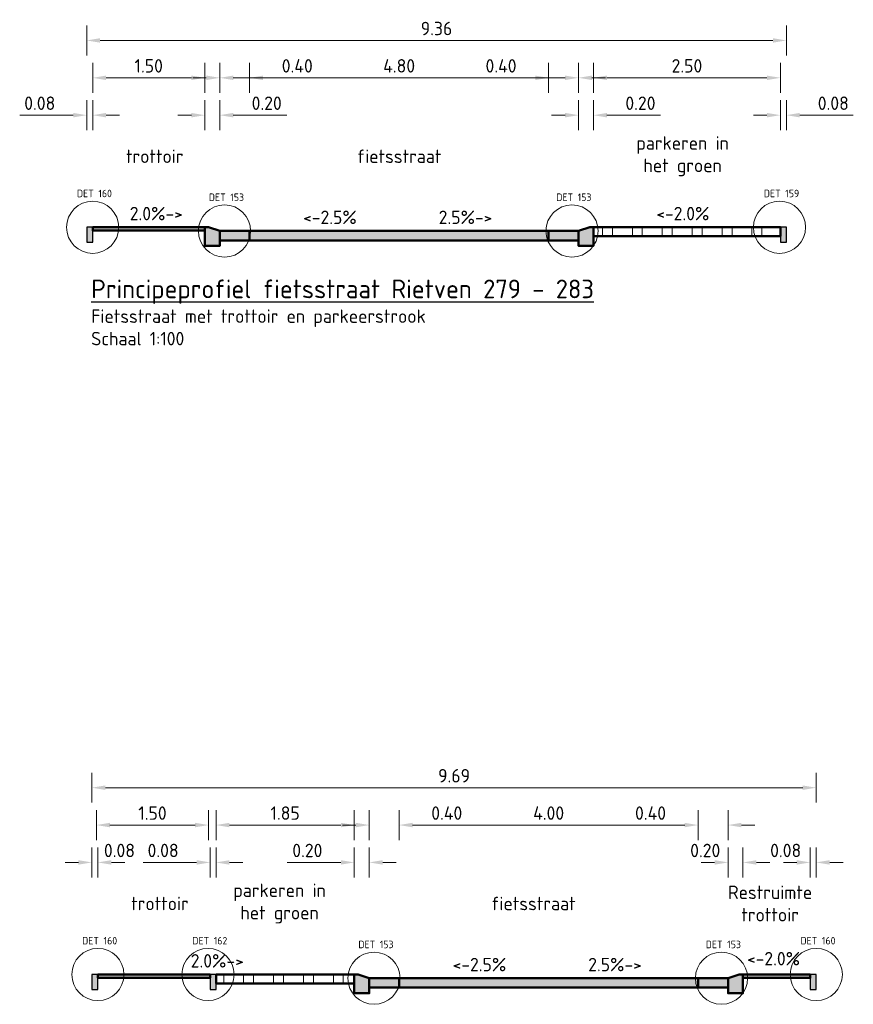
# Model space of a CAD drawing. Header units: millimetres. Extents: x 162876 to 168130, y 402614 to 405602.
# Tile 108 of 256: x 168118 to 168130, y 403537 to 403550. Entities that reach past the tile are written whole.
import ezdxf

# ---------------------------------------------------------------- set-up
doc = ezdxf.new("R2010")
doc.units = ezdxf.units.MM
for name, color, linetype, lineweight in [('X-CA190022.004-UO-DWP_Principeprofielen_v0.2$0$N-WE-VH-KANTOPSLUITING-GD', 7, 'Continuous', 50), ('X-CA190022.004-UO-DWP_Principeprofielen_v0.2$0$N-WE-VH-KANTOPSLUITING-V', 253, 'Continuous', 18), ('X-CA190022.004-UO-DWP_Principeprofielen_v0.2$0$N-WE-VH-KANTOPSLUITING_OPSLUITBAND-SD', 150, 'Continuous', 25), ('X-CA190022.004-UO-DWP_Principeprofielen_v0.2$0$N-WE-VH-VERHARDING-GD', 7, 'Continuous', 50), ('X-CA190022.004-UO-DWP_Principeprofielen_v0.2$0$N-WE-VH-VERHARDING_GRASBETONSTEEN-AD-50', 72, 'Continuous', 18), ('X-CA190022.004-UO-DWP_Principeprofielen_v0.2$0$X-XX-AL-M', 7, 'Continuous', 18), ('X-CA190022.004-UO-DWP_Principeprofielen_v0.2$0$X-XX-AL-T18', 7, 'Continuous', 18), ('X-CA190022.004-UO-DWP_Principeprofielen_v0.2$0$X-XX-AL-T18-DETAILVERWIJZING', 34, 'Continuous', 18), ('X-CA190022.004-UO-DWP_Principeprofielen_v0.2$0$X-XX-AL-T18_verkanting', 7, 'Continuous', 18), ('X-CA190022.004-UO-DWP_Principeprofielen_v0.2$0$X-XX-AL-T25', 7, 'Continuous', 25)]:
    doc.layers.add(name, color=color, linetype=linetype, lineweight=lineweight)
for name, color, linetype, lineweight, transparency in [('X-CA190022.004-UO-DWP_Principeprofielen_v0.2$0$N-WE-VH-VERHARDING-FIETSSTRAAT_GRIJS-A', 252, 'Continuous', 0, 0.25), ('X-CA190022.004-UO-DWP_Principeprofielen_v0.2$0$N-WE-VH-VERHARDING-FIETSSTRAAT_ROOD-A', 13, 'Continuous', 0, 0.25), ('X-CA190022.004-UO-DWP_Principeprofielen_v0.2$0$N-WE-VH-VERHARDING-TROTTOIR-A', 253, 'Continuous', 0, 0.25)]:
    doc.layers.add(name, color=color, linetype=linetype, lineweight=lineweight, transparency=transparency)
doc.styles.add('X-CA190022.004-UO-DWP_Principeprofielen_v0.2$0$NLCS-ISO-M100-T18', font='NLCS-ISO.ttf', dxfattribs={"height": 0.18})
doc.styles.add('X-CA190022.004-UO-DWP_Principeprofielen_v0.2$0$NLCS-ISO-M100-T25', font='NLCS-ISO.ttf', dxfattribs={"height": 0.25})
doc.styles.add('X-CA190022.004-UO-DWP_Principeprofielen_v0.2$0$NLCS-ISO-M20-T18', font='NLCS-ISO.ttf', dxfattribs={"height": 0.036})
doc.dimstyles.new('X-CA190022.004-UO-DWP_Principeprofielen_v0.2$0$NLCS-M100-T18-PIJL_L2_H1', dxfattribs={"dimscale": 0.1, "dimtxt": 2.5, "dimasz": 1.8, "dimexe": 2, "dimexo": 2, "dimgap": 0.7, "dimtad": 1, "dimzin": 0, "dimdsep": 46, "dimtxsty": 'X-CA190022.004-UO-DWP_Principeprofielen_v0.2$0$NLCS-ISO-M100-T18', "dimcen": 0, "dimdle": 2, "dimclrd": 256, "dimclre": 256, "dimclrt": 10, "dimadec": 1, "dimazin": 0, "dimtfac": 1, "dimtdec": 3, "dimtofl": 0, "dimtmove": 0, "dimatfit": 3, "dimfxl": 2, "dimfxlon": 1, "dimtfillclr": 256, "dimtolj": 1, "dimtzin": 0, "dimlwd": -1, "dimlwe": -1, "dimarcsym": 0})

# ---------------------------------------------------------------- blocks, each defined once
blk = doc.blocks.new('*D259')
at = {"layer": 'X-CA190022.004-UO-DWP_Principeprofielen_v0.2$0$X-XX-AL-M', "transparency": 16777216}
for p, q in [((168121.136, 403549.316), (168121.136, 403549.716)), ((168125.936, 403549.316), (168125.936, 403549.716)), ((168121.316, 403549.516), (168125.756, 403549.516))]:
    blk.add_line(p, q, dxfattribs=at)
for points in [[(168121.316, 403549.546), (168121.316, 403549.486), (168121.136, 403549.516)], [(168125.756, 403549.546), (168125.756, 403549.486), (168125.936, 403549.516)]]:
    blk.add_solid(points, dxfattribs=at)
at = {"layer": 'X-CA190022.004-UO-DWP_Principeprofielen_v0.2$0$X-XX-AL-M', "transparency": 16777216, "insert": (168123.536, 403549.676), "char_height": 0.18, "attachment_point": 5, "style": 'X-CA190022.004-UO-DWP_Principeprofielen_v0.2$0$NLCS-ISO-M100-T18'}
blk.add_mtext('\\A1;4.80', dxfattribs=at)
blk = doc.blocks.new('*D260')
at = {"layer": 'X-CA190022.004-UO-DWP_Principeprofielen_v0.2$0$X-XX-AL-M', "transparency": 16777216}
for p, q in [((168126.136, 403549.316), (168126.136, 403549.716)), ((168128.636, 403549.316), (168128.636, 403549.716)), ((168126.316, 403549.516), (168128.456, 403549.516))]:
    blk.add_line(p, q, dxfattribs=at)
for points in [[(168126.316, 403549.546), (168126.316, 403549.486), (168126.136, 403549.516)], [(168128.456, 403549.546), (168128.456, 403549.486), (168128.636, 403549.516)]]:
    blk.add_solid(points, dxfattribs=at)
at = {"layer": 'X-CA190022.004-UO-DWP_Principeprofielen_v0.2$0$X-XX-AL-M', "transparency": 16777216, "insert": (168127.386, 403549.676), "char_height": 0.18, "attachment_point": 5, "style": 'X-CA190022.004-UO-DWP_Principeprofielen_v0.2$0$NLCS-ISO-M100-T18'}
blk.add_mtext('\\A1;2.50', dxfattribs=at)
blk = doc.blocks.new('*D261')
at = {"layer": 'X-CA190022.004-UO-DWP_Principeprofielen_v0.2$0$X-XX-AL-M', "transparency": 16777216}
for p, q in [((168119.436, 403549.316), (168119.436, 403549.716)), ((168120.936, 403549.316), (168120.936, 403549.716)), ((168119.616, 403549.516), (168120.756, 403549.516))]:
    blk.add_line(p, q, dxfattribs=at)
for points in [[(168119.616, 403549.546), (168119.616, 403549.486), (168119.436, 403549.516)], [(168120.756, 403549.546), (168120.756, 403549.486), (168120.936, 403549.516)]]:
    blk.add_solid(points, dxfattribs=at)
at = {"layer": 'X-CA190022.004-UO-DWP_Principeprofielen_v0.2$0$X-XX-AL-M', "transparency": 16777216, "insert": (168120.186, 403549.676), "char_height": 0.18, "attachment_point": 5, "style": 'X-CA190022.004-UO-DWP_Principeprofielen_v0.2$0$NLCS-ISO-M100-T18'}
blk.add_mtext('\\A1;1.50', dxfattribs=at)
blk = doc.blocks.new('*D280')
at = {"layer": 'X-CA190022.004-UO-DWP_Principeprofielen_v0.2$0$X-XX-AL-M', "transparency": 16777216}
for p, q in [((168123.536, 403539.316), (168123.536, 403539.716)), ((168127.536, 403539.316), (168127.536, 403539.716)), ((168123.716, 403539.516), (168127.356, 403539.516))]:
    blk.add_line(p, q, dxfattribs=at)
for points in [[(168123.716, 403539.546), (168123.716, 403539.486), (168123.536, 403539.516)], [(168127.356, 403539.546), (168127.356, 403539.486), (168127.536, 403539.516)]]:
    blk.add_solid(points, dxfattribs=at)
at = {"layer": 'X-CA190022.004-UO-DWP_Principeprofielen_v0.2$0$X-XX-AL-M', "transparency": 16777216, "insert": (168125.536, 403539.676), "char_height": 0.18, "attachment_point": 5, "style": 'X-CA190022.004-UO-DWP_Principeprofielen_v0.2$0$NLCS-ISO-M100-T18'}
blk.add_mtext('\\A1;4.00', dxfattribs=at)
blk = doc.blocks.new('*D281')
at = {"layer": 'X-CA190022.004-UO-DWP_Principeprofielen_v0.2$0$X-XX-AL-M', "transparency": 16777216}
for p, q in [((168121.086, 403539.316), (168121.086, 403539.716)), ((168122.936, 403539.316), (168122.936, 403539.716)), ((168121.266, 403539.516), (168122.756, 403539.516))]:
    blk.add_line(p, q, dxfattribs=at)
for points in [[(168121.266, 403539.546), (168121.266, 403539.486), (168121.086, 403539.516)], [(168122.756, 403539.546), (168122.756, 403539.486), (168122.936, 403539.516)]]:
    blk.add_solid(points, dxfattribs=at)
at = {"layer": 'X-CA190022.004-UO-DWP_Principeprofielen_v0.2$0$X-XX-AL-M', "transparency": 16777216, "insert": (168122.011, 403539.676), "char_height": 0.18, "attachment_point": 5, "style": 'X-CA190022.004-UO-DWP_Principeprofielen_v0.2$0$NLCS-ISO-M100-T18'}
blk.add_mtext('\\A1;1.85', dxfattribs=at)
blk = doc.blocks.new('*D282')
at = {"layer": 'X-CA190022.004-UO-DWP_Principeprofielen_v0.2$0$X-XX-AL-M', "transparency": 16777216}
for p, q in [((168119.486, 403539.316), (168119.486, 403539.716)), ((168120.986, 403539.316), (168120.986, 403539.716)), ((168119.666, 403539.516), (168120.806, 403539.516))]:
    blk.add_line(p, q, dxfattribs=at)
for points in [[(168119.666, 403539.546), (168119.666, 403539.486), (168119.486, 403539.516)], [(168120.806, 403539.546), (168120.806, 403539.486), (168120.986, 403539.516)]]:
    blk.add_solid(points, dxfattribs=at)
at = {"layer": 'X-CA190022.004-UO-DWP_Principeprofielen_v0.2$0$X-XX-AL-M', "transparency": 16777216, "insert": (168120.236, 403539.676), "char_height": 0.18, "attachment_point": 5, "style": 'X-CA190022.004-UO-DWP_Principeprofielen_v0.2$0$NLCS-ISO-M100-T18'}
blk.add_mtext('\\A1;1.50', dxfattribs=at)
blk = doc.blocks.new('X-CA190022.004-UO-DWP_Principeprofielen_v0.2$0$5 20x20 band')
at = {"layer": 'X-CA190022.004-UO-DWP_Principeprofielen_v0.2$0$N-WE-VH-KANTOPSLUITING-V'}
h = blk.add_hatch(color=256, dxfattribs=at)
h.dxf.hatch_style = 1
h.paths.add_polyline_path([(0, 0), (-0.15, 0.05), (-0.2, 0.05), (-0.2, -0.2), (0, -0.2)])
at = {"layer": 'X-CA190022.004-UO-DWP_Principeprofielen_v0.2$0$N-WE-VH-KANTOPSLUITING-GD', "flags": 128}
blk.add_lwpolyline([(0, 0), (-0.15, 0.05), (-0.2, 0.05), (-0.2, -0.2), (0, -0.2)], close=True, dxfattribs=at)
blk = doc.blocks.new('X-CA190022.004-UO-DWP_Principeprofielen_v0.2$0$N-SVH-KANTOPSLUITING_OPSLUITBAND_80X200-D')
blk.add_hatch(color=8).paths.add_polyline_path([(-0.08, -0.2), (0, -0.2), (0, 0), (-0.08, 0)])
at = {"flags": 128}
blk.add_lwpolyline([(-0.08, -0.2), (0, -0.2), (0, 0), (-0.08, 0)], close=True, dxfattribs=at)
blk = doc.blocks.new('*D324')
at = {"layer": 'X-CA190022.004-UO-DWP_Principeprofielen_v0.2$0$X-XX-AL-M', "transparency": 16777216}
for p, q in [((168119.356, 403549.816), (168119.356, 403550.216)), ((168128.716, 403549.816), (168128.716, 403550.216)), ((168119.536, 403550.016), (168128.536, 403550.016))]:
    blk.add_line(p, q, dxfattribs=at)
for points in [[(168119.536, 403550.046), (168119.536, 403549.986), (168119.356, 403550.016)], [(168128.536, 403550.046), (168128.536, 403549.986), (168128.716, 403550.016)]]:
    blk.add_solid(points, dxfattribs=at)
at = {"layer": 'X-CA190022.004-UO-DWP_Principeprofielen_v0.2$0$X-XX-AL-M', "transparency": 16777216, "insert": (168124.036, 403550.176), "char_height": 0.18, "attachment_point": 5, "style": 'X-CA190022.004-UO-DWP_Principeprofielen_v0.2$0$NLCS-ISO-M100-T18'}
blk.add_mtext('\\A1;9.36', dxfattribs=at)
blk = doc.blocks.new('*D325')
at = {"layer": 'X-CA190022.004-UO-DWP_Principeprofielen_v0.2$0$X-XX-AL-M', "transparency": 16777216}
for p, q in [((168119.356, 403548.816), (168119.356, 403549.216)), ((168119.436, 403548.816), (168119.436, 403549.216)), ((168119.176, 403549.016), (168118.46, 403549.016)), ((168119.616, 403549.016), (168119.796, 403549.016))]:
    blk.add_line(p, q, dxfattribs=at)
for points in [[(168119.176, 403549.046), (168119.176, 403548.986), (168119.356, 403549.016)], [(168119.616, 403549.046), (168119.616, 403548.986), (168119.436, 403549.016)]]:
    blk.add_solid(points, dxfattribs=at)
at = {"layer": 'X-CA190022.004-UO-DWP_Principeprofielen_v0.2$0$X-XX-AL-M', "transparency": 16777216, "insert": (168118.728, 403549.176), "char_height": 0.18, "attachment_point": 5, "style": 'X-CA190022.004-UO-DWP_Principeprofielen_v0.2$0$NLCS-ISO-M100-T18'}
blk.add_mtext('\\A1;0.08', dxfattribs=at)
blk = doc.blocks.new('*D326')
at = {"layer": 'X-CA190022.004-UO-DWP_Principeprofielen_v0.2$0$X-XX-AL-M', "transparency": 16777216}
for p, q in [((168120.936, 403548.816), (168120.936, 403549.216)), ((168121.136, 403548.816), (168121.136, 403549.216)), ((168120.756, 403549.016), (168120.576, 403549.016)), ((168121.316, 403549.016), (168122.032, 403549.016))]:
    blk.add_line(p, q, dxfattribs=at)
for points in [[(168120.756, 403549.046), (168120.756, 403548.986), (168120.936, 403549.016)], [(168121.316, 403549.046), (168121.316, 403548.986), (168121.136, 403549.016)]]:
    blk.add_solid(points, dxfattribs=at)
at = {"layer": 'X-CA190022.004-UO-DWP_Principeprofielen_v0.2$0$X-XX-AL-M', "transparency": 16777216, "insert": (168121.764, 403549.176), "char_height": 0.18, "attachment_point": 5, "style": 'X-CA190022.004-UO-DWP_Principeprofielen_v0.2$0$NLCS-ISO-M100-T18'}
blk.add_mtext('\\A1;0.20', dxfattribs=at)
blk = doc.blocks.new('*D327')
at = {"layer": 'X-CA190022.004-UO-DWP_Principeprofielen_v0.2$0$X-XX-AL-M', "transparency": 16777216}
for p, q in [((168121.136, 403549.316), (168121.136, 403549.716)), ((168121.536, 403549.316), (168121.536, 403549.716)), ((168120.956, 403549.516), (168120.776, 403549.516)), ((168121.716, 403549.516), (168122.45, 403549.516))]:
    blk.add_line(p, q, dxfattribs=at)
for points in [[(168120.956, 403549.546), (168120.956, 403549.486), (168121.136, 403549.516)], [(168121.716, 403549.546), (168121.716, 403549.486), (168121.536, 403549.516)]]:
    blk.add_solid(points, dxfattribs=at)
at = {"layer": 'X-CA190022.004-UO-DWP_Principeprofielen_v0.2$0$X-XX-AL-M', "transparency": 16777216, "insert": (168122.173, 403549.676), "char_height": 0.18, "attachment_point": 5, "style": 'X-CA190022.004-UO-DWP_Principeprofielen_v0.2$0$NLCS-ISO-M100-T18'}
blk.add_mtext('\\A1;0.40', dxfattribs=at)
blk = doc.blocks.new('*D420')
at = {"layer": 'X-CA190022.004-UO-DWP_Principeprofielen_v0.2$0$X-XX-AL-M', "transparency": 16777216}
for p, q in [((168125.536, 403549.316), (168125.536, 403549.716)), ((168125.936, 403549.316), (168125.936, 403549.716)), ((168125.356, 403549.516), (168124.622, 403549.516)), ((168126.116, 403549.516), (168126.296, 403549.516))]:
    blk.add_line(p, q, dxfattribs=at)
for points in [[(168125.356, 403549.546), (168125.356, 403549.486), (168125.536, 403549.516)], [(168126.116, 403549.546), (168126.116, 403549.486), (168125.936, 403549.516)]]:
    blk.add_solid(points, dxfattribs=at)
at = {"layer": 'X-CA190022.004-UO-DWP_Principeprofielen_v0.2$0$X-XX-AL-M', "transparency": 16777216, "insert": (168124.899, 403549.676), "char_height": 0.18, "attachment_point": 5, "style": 'X-CA190022.004-UO-DWP_Principeprofielen_v0.2$0$NLCS-ISO-M100-T18'}
blk.add_mtext('\\A1;0.40', dxfattribs=at)
blk = doc.blocks.new('*D421')
at = {"layer": 'X-CA190022.004-UO-DWP_Principeprofielen_v0.2$0$X-XX-AL-M', "transparency": 16777216}
for p, q in [((168125.936, 403548.816), (168125.936, 403549.216)), ((168126.136, 403548.816), (168126.136, 403549.216)), ((168125.756, 403549.016), (168125.576, 403549.016)), ((168126.316, 403549.016), (168127.032, 403549.016))]:
    blk.add_line(p, q, dxfattribs=at)
for points in [[(168125.756, 403549.046), (168125.756, 403548.986), (168125.936, 403549.016)], [(168126.316, 403549.046), (168126.316, 403548.986), (168126.136, 403549.016)]]:
    blk.add_solid(points, dxfattribs=at)
at = {"layer": 'X-CA190022.004-UO-DWP_Principeprofielen_v0.2$0$X-XX-AL-M', "transparency": 16777216, "insert": (168126.764, 403549.176), "char_height": 0.18, "attachment_point": 5, "style": 'X-CA190022.004-UO-DWP_Principeprofielen_v0.2$0$NLCS-ISO-M100-T18'}
blk.add_mtext('\\A1;0.20', dxfattribs=at)
blk = doc.blocks.new('*D328')
at = {"layer": 'X-CA190022.004-UO-DWP_Principeprofielen_v0.2$0$X-XX-AL-M', "transparency": 16777216}
for p, q in [((168128.636, 403548.816), (168128.636, 403549.216)), ((168128.716, 403548.816), (168128.716, 403549.216)), ((168128.456, 403549.016), (168128.276, 403549.016)), ((168128.896, 403549.016), (168129.612, 403549.016))]:
    blk.add_line(p, q, dxfattribs=at)
for points in [[(168128.456, 403549.046), (168128.456, 403548.986), (168128.636, 403549.016)], [(168128.896, 403549.046), (168128.896, 403548.986), (168128.716, 403549.016)]]:
    blk.add_solid(points, dxfattribs=at)
at = {"layer": 'X-CA190022.004-UO-DWP_Principeprofielen_v0.2$0$X-XX-AL-M', "transparency": 16777216, "insert": (168129.344, 403549.176), "char_height": 0.18, "attachment_point": 5, "style": 'X-CA190022.004-UO-DWP_Principeprofielen_v0.2$0$NLCS-ISO-M100-T18'}
blk.add_mtext('\\A1;0.08', dxfattribs=at)
blk = doc.blocks.new('*D329')
at = {"layer": 'X-CA190022.004-UO-DWP_Principeprofielen_v0.2$0$X-XX-AL-M', "transparency": 16777216}
for p, q in [((168119.426, 403539.816), (168119.426, 403540.216)), ((168129.116, 403539.816), (168129.116, 403540.216)), ((168128.936, 403540.016), (168119.606, 403540.016))]:
    blk.add_line(p, q, dxfattribs=at)
for points in [[(168119.606, 403540.046), (168119.606, 403539.986), (168119.426, 403540.016)], [(168128.936, 403540.046), (168128.936, 403539.986), (168129.116, 403540.016)]]:
    blk.add_solid(points, dxfattribs=at)
at = {"layer": 'X-CA190022.004-UO-DWP_Principeprofielen_v0.2$0$X-XX-AL-M', "transparency": 16777216, "insert": (168124.271, 403540.176), "char_height": 0.18, "attachment_point": 5, "style": 'X-CA190022.004-UO-DWP_Principeprofielen_v0.2$0$NLCS-ISO-M100-T18'}
blk.add_mtext('\\A1;9.69', dxfattribs=at)
blk = doc.blocks.new('*D422')
at = {"layer": 'X-CA190022.004-UO-DWP_Principeprofielen_v0.2$0$X-XX-AL-M', "transparency": 16777216}
for p, q in [((168123.136, 403539.316), (168123.136, 403539.716)), ((168123.536, 403539.316), (168123.536, 403539.716)), ((168122.956, 403539.516), (168122.776, 403539.516)), ((168123.716, 403539.516), (168124.45, 403539.516))]:
    blk.add_line(p, q, dxfattribs=at)
for points in [[(168122.956, 403539.546), (168122.956, 403539.486), (168123.136, 403539.516)], [(168123.716, 403539.546), (168123.716, 403539.486), (168123.536, 403539.516)]]:
    blk.add_solid(points, dxfattribs=at)
at = {"layer": 'X-CA190022.004-UO-DWP_Principeprofielen_v0.2$0$X-XX-AL-M', "transparency": 16777216, "insert": (168124.173, 403539.676), "char_height": 0.18, "attachment_point": 5, "style": 'X-CA190022.004-UO-DWP_Principeprofielen_v0.2$0$NLCS-ISO-M100-T18'}
blk.add_mtext('\\A1;0.40', dxfattribs=at)
blk = doc.blocks.new('*D423')
at = {"layer": 'X-CA190022.004-UO-DWP_Principeprofielen_v0.2$0$X-XX-AL-M', "transparency": 16777216}
for p, q in [((168127.536, 403539.316), (168127.536, 403539.716)), ((168127.936, 403539.316), (168127.936, 403539.716)), ((168127.356, 403539.516), (168126.622, 403539.516)), ((168128.116, 403539.516), (168128.296, 403539.516))]:
    blk.add_line(p, q, dxfattribs=at)
for points in [[(168127.356, 403539.546), (168127.356, 403539.486), (168127.536, 403539.516)], [(168128.116, 403539.546), (168128.116, 403539.486), (168127.936, 403539.516)]]:
    blk.add_solid(points, dxfattribs=at)
at = {"layer": 'X-CA190022.004-UO-DWP_Principeprofielen_v0.2$0$X-XX-AL-M', "transparency": 16777216, "insert": (168126.899, 403539.676), "char_height": 0.18, "attachment_point": 5, "style": 'X-CA190022.004-UO-DWP_Principeprofielen_v0.2$0$NLCS-ISO-M100-T18'}
blk.add_mtext('\\A1;0.40', dxfattribs=at)
blk = doc.blocks.new('*D330')
at = {"layer": 'X-CA190022.004-UO-DWP_Principeprofielen_v0.2$0$X-XX-AL-M', "transparency": 16777216}
for p, q in [((168127.936, 403538.816), (168127.936, 403539.216)), ((168128.136, 403538.816), (168128.136, 403539.216)), ((168127.756, 403539.016), (168127.576, 403539.016)), ((168128.316, 403539.016), (168128.496, 403539.016))]:
    blk.add_line(p, q, dxfattribs=at)
for points in [[(168127.756, 403539.046), (168127.756, 403538.986), (168127.936, 403539.016)], [(168128.316, 403539.046), (168128.316, 403538.986), (168128.136, 403539.016)]]:
    blk.add_solid(points, dxfattribs=at)
at = {"layer": 'X-CA190022.004-UO-DWP_Principeprofielen_v0.2$0$X-XX-AL-M', "transparency": 16777216, "insert": (168127.631, 403539.176), "char_height": 0.18, "attachment_point": 5, "style": 'X-CA190022.004-UO-DWP_Principeprofielen_v0.2$0$NLCS-ISO-M100-T18'}
blk.add_mtext('\\A1;0.20', dxfattribs=at)
blk = doc.blocks.new('*D331')
at = {"layer": 'X-CA190022.004-UO-DWP_Principeprofielen_v0.2$0$X-XX-AL-M', "transparency": 16777216}
for p, q in [((168129.036, 403538.816), (168129.036, 403539.216)), ((168129.116, 403538.816), (168129.116, 403539.216)), ((168128.856, 403539.016), (168128.676, 403539.016)), ((168129.296, 403539.016), (168129.476, 403539.016))]:
    blk.add_line(p, q, dxfattribs=at)
for points in [[(168128.856, 403539.046), (168128.856, 403538.986), (168129.036, 403539.016)], [(168129.296, 403539.046), (168129.296, 403538.986), (168129.116, 403539.016)]]:
    blk.add_solid(points, dxfattribs=at)
at = {"layer": 'X-CA190022.004-UO-DWP_Principeprofielen_v0.2$0$X-XX-AL-M', "transparency": 16777216, "insert": (168128.707, 403539.176), "char_height": 0.18, "attachment_point": 5, "style": 'X-CA190022.004-UO-DWP_Principeprofielen_v0.2$0$NLCS-ISO-M100-T18'}
blk.add_mtext('\\A1;0.08', dxfattribs=at)
blk = doc.blocks.new('*D332')
at = {"layer": 'X-CA190022.004-UO-DWP_Principeprofielen_v0.2$0$X-XX-AL-M', "transparency": 16777216}
for p, q in [((168122.936, 403538.816), (168122.936, 403539.216)), ((168123.136, 403538.816), (168123.136, 403539.216)), ((168122.756, 403539.016), (168122.04, 403539.016)), ((168123.316, 403539.016), (168123.496, 403539.016))]:
    blk.add_line(p, q, dxfattribs=at)
for points in [[(168122.756, 403539.046), (168122.756, 403538.986), (168122.936, 403539.016)], [(168123.316, 403539.046), (168123.316, 403538.986), (168123.136, 403539.016)]]:
    blk.add_solid(points, dxfattribs=at)
at = {"layer": 'X-CA190022.004-UO-DWP_Principeprofielen_v0.2$0$X-XX-AL-M', "transparency": 16777216, "insert": (168122.308, 403539.176), "char_height": 0.18, "attachment_point": 5, "style": 'X-CA190022.004-UO-DWP_Principeprofielen_v0.2$0$NLCS-ISO-M100-T18'}
blk.add_mtext('\\A1;0.20', dxfattribs=at)
blk = doc.blocks.new('*D333')
at = {"layer": 'X-CA190022.004-UO-DWP_Principeprofielen_v0.2$0$X-XX-AL-M', "transparency": 16777216}
for p, q in [((168121.006, 403538.816), (168121.006, 403539.216)), ((168121.086, 403538.816), (168121.086, 403539.216)), ((168120.826, 403539.016), (168120.11, 403539.016)), ((168121.266, 403539.016), (168121.446, 403539.016))]:
    blk.add_line(p, q, dxfattribs=at)
for points in [[(168120.826, 403539.046), (168120.826, 403538.986), (168121.006, 403539.016)], [(168121.266, 403539.046), (168121.266, 403538.986), (168121.086, 403539.016)]]:
    blk.add_solid(points, dxfattribs=at)
at = {"layer": 'X-CA190022.004-UO-DWP_Principeprofielen_v0.2$0$X-XX-AL-M', "transparency": 16777216, "insert": (168120.378, 403539.176), "char_height": 0.18, "attachment_point": 5, "style": 'X-CA190022.004-UO-DWP_Principeprofielen_v0.2$0$NLCS-ISO-M100-T18'}
blk.add_mtext('\\A1;0.08', dxfattribs=at)
blk = doc.blocks.new('*D334')
at = {"layer": 'X-CA190022.004-UO-DWP_Principeprofielen_v0.2$0$X-XX-AL-M', "transparency": 16777216}
for p, q in [((168119.426, 403538.816), (168119.426, 403539.216)), ((168119.506, 403538.816), (168119.506, 403539.216)), ((168119.246, 403539.016), (168119.066, 403539.016)), ((168119.686, 403539.016), (168119.866, 403539.016))]:
    blk.add_line(p, q, dxfattribs=at)
for points in [[(168119.246, 403539.046), (168119.246, 403538.986), (168119.426, 403539.016)], [(168119.686, 403539.046), (168119.686, 403538.986), (168119.506, 403539.016)]]:
    blk.add_solid(points, dxfattribs=at)
at = {"layer": 'X-CA190022.004-UO-DWP_Principeprofielen_v0.2$0$X-XX-AL-M', "transparency": 16777216, "insert": (168119.794, 403539.176), "char_height": 0.18, "attachment_point": 5, "style": 'X-CA190022.004-UO-DWP_Principeprofielen_v0.2$0$NLCS-ISO-M100-T18'}
blk.add_mtext('\\A1;0.08', dxfattribs=at)

msp = doc.modelspace()

# ---------------------------------------------------------------- hatches: boundary and pattern name
at = {"layer": 'X-CA190022.004-UO-DWP_Principeprofielen_v0.2$0$N-WE-VH-VERHARDING-FIETSSTRAAT_GRIJS-A'}
h = msp.add_hatch(color=256, dxfattribs=at)
h.dxf.hatch_style = 1
h.paths.add_polyline_path([(168121.136, 403547.466), (168121.536, 403547.466), (168121.536, 403547.341), (168121.136, 403547.341)])
h = msp.add_hatch(color=256, dxfattribs=at)
h.dxf.hatch_style = 1
h.paths.add_polyline_path([(168125.536, 403547.466), (168125.936, 403547.466), (168125.936, 403547.341), (168125.536, 403547.341)])
h = msp.add_hatch(color=256, dxfattribs=at)
h.dxf.hatch_style = 1
h.paths.add_polyline_path([(168123.136, 403537.466), (168123.536, 403537.466), (168123.536, 403537.341), (168123.136, 403537.341)])
h = msp.add_hatch(color=256, dxfattribs=at)
h.dxf.hatch_style = 1
h.paths.add_polyline_path([(168127.536, 403537.466), (168127.936, 403537.466), (168127.936, 403537.341), (168127.536, 403537.341)])
at = {"layer": 'X-CA190022.004-UO-DWP_Principeprofielen_v0.2$0$N-WE-VH-VERHARDING-FIETSSTRAAT_ROOD-A'}
h = msp.add_hatch(color=256, dxfattribs=at)
h.dxf.hatch_style = 1
h.paths.add_polyline_path([(168121.536, 403547.466), (168125.536, 403547.466), (168125.536, 403547.341), (168121.536, 403547.341)])
h = msp.add_hatch(color=256, dxfattribs=at)
h.dxf.hatch_style = 1
h.paths.add_polyline_path([(168123.536, 403537.466), (168127.536, 403537.466), (168127.536, 403537.341), (168123.536, 403537.341)])
at = {"layer": 'X-CA190022.004-UO-DWP_Principeprofielen_v0.2$0$N-WE-VH-VERHARDING-TROTTOIR-A'}
h = msp.add_hatch(color=256, dxfattribs=at)
h.dxf.hatch_style = 1
h.paths.add_polyline_path([(168119.436, 403547.516), (168119.436, 403547.471), (168120.936, 403547.471), (168120.936, 403547.516)])
h = msp.add_hatch(color=256, dxfattribs=at)
h.dxf.hatch_style = 1
h.paths.add_polyline_path([(168119.506, 403537.516), (168119.506, 403537.471), (168121.006, 403537.471), (168121.006, 403537.516)])
h = msp.add_hatch(color=256, dxfattribs=at)
h.dxf.hatch_style = 1
h.paths.add_polyline_path([(168128.136, 403537.516), (168128.136, 403537.471), (168129.036, 403537.471), (168129.036, 403537.516)])
at = {"layer": 'X-CA190022.004-UO-DWP_Principeprofielen_v0.2$0$N-WE-VH-VERHARDING_GRASBETONSTEEN-AD-50'}
h = msp.add_hatch(dxfattribs=at)
h.set_pattern_fill('AVH-GRASBETONSTEEN_04', color=256, scale=0.2, pattern_type=2)
h.set_pattern_definition([(0, (168126.2557, 403547.39605), (0, 0.4), [0.133333, -0.266667]), (0, (168126.2557, 403547.5294), (0, 0.4), [0.133333, -0.266667]), (90, (168126.2557, 403547.39605), (-0.4, 2e-17), [0.133333, -0.266667]), (90, (168126.38905, 403547.39605), (-0.4, 2e-17), [0.133333, -0.266667])])
h.paths.add_polyline_path([(168126.136, 403547.516), (168128.636, 403547.516), (168128.636, 403547.396), (168126.136, 403547.396)])
h = msp.add_hatch(dxfattribs=at)
h.set_pattern_fill('AVH-GRASBETONSTEEN_04', color=256, scale=0.2, pattern_type=2)
h.set_pattern_definition([(0, (168121.0557, 403537.39605), (0, 0.4), [0.13333, -0.26667]), (0, (168121.0557, 403537.5294), (0, 0.4), [0.13333, -0.26667]), (90, (168121.0557, 403537.39605), (-0.4, 2e-17), [0.13333, -0.26667]), (90, (168121.18905, 403537.39605), (-0.4, 2e-17), [0.13333, -0.26667])])
h.paths.add_polyline_path([(168121.086, 403537.516), (168122.936, 403537.516), (168122.936, 403537.396), (168121.086, 403537.396)])

# ---------------------------------------------------------------- linework, layer by layer
at = {"layer": 'X-CA190022.004-UO-DWP_Principeprofielen_v0.2$0$N-WE-VH-VERHARDING-GD', "flags": 128}
for points in [[(168119.436, 403547.516), (168119.436, 403547.471), (168120.936, 403547.471), (168120.936, 403547.516)], [(168121.136, 403547.466), (168121.536, 403547.466), (168121.536, 403547.341), (168121.136, 403547.341)], [(168121.536, 403547.466), (168125.536, 403547.466), (168125.536, 403547.341), (168121.536, 403547.341)], [(168125.536, 403547.466), (168125.936, 403547.466), (168125.936, 403547.341), (168125.536, 403547.341)], [(168119.506, 403537.516), (168119.506, 403537.471), (168121.006, 403537.471), (168121.006, 403537.516)], [(168123.136, 403537.466), (168123.536, 403537.466), (168123.536, 403537.341), (168123.136, 403537.341)], [(168123.536, 403537.466), (168127.536, 403537.466), (168127.536, 403537.341), (168123.536, 403537.341)], [(168127.536, 403537.466), (168127.936, 403537.466), (168127.936, 403537.341), (168127.536, 403537.341)], [(168128.136, 403537.516), (168128.136, 403537.471), (168129.036, 403537.471), (168129.036, 403537.516)]]:
    msp.add_lwpolyline(points, close=True, dxfattribs=at)
at = {"layer": 'X-CA190022.004-UO-DWP_Principeprofielen_v0.2$0$N-WE-VH-VERHARDING-GD'}
for points in [[(168126.136, 403547.516), (168128.636, 403547.516), (168128.636, 403547.396), (168126.136, 403547.396)], [(168121.086, 403537.516), (168122.936, 403537.516), (168122.936, 403537.396), (168121.086, 403537.396)]]:
    msp.add_lwpolyline(points, close=True, dxfattribs=at)
at = {"layer": 'X-CA190022.004-UO-DWP_Principeprofielen_v0.2$0$X-XX-AL-T18-DETAILVERWIJZING'}
for centre in [(168119.436, 403547.516), (168121.2, 403547.466), (168125.848, 403547.466), (168128.625, 403547.516), (168119.506, 403537.516), (168120.979, 403537.516), (168123.2, 403537.466), (168127.848, 403537.466), (168129.116, 403537.516)]:
    msp.add_circle(centre, 0.349, dxfattribs=at)

# ---------------------------------------------------------------- block references
for p in [(168121.136, 403547.466), (168123.136, 403537.466)]:
    msp.add_blockref('X-CA190022.004-UO-DWP_Principeprofielen_v0.2$0$5 20x20 band', p)
at = {"xscale": -1}
for p in [(168125.936, 403547.466), (168127.936, 403537.466)]:
    msp.add_blockref('X-CA190022.004-UO-DWP_Principeprofielen_v0.2$0$5 20x20 band', p, dxfattribs=at)
at = {"layer": 'X-CA190022.004-UO-DWP_Principeprofielen_v0.2$0$N-WE-VH-KANTOPSLUITING_OPSLUITBAND-SD'}
for p in [(168119.436, 403547.516), (168128.716, 403547.516), (168119.506, 403537.516), (168121.086, 403537.516), (168129.116, 403537.516)]:
    msp.add_blockref('X-CA190022.004-UO-DWP_Principeprofielen_v0.2$0$N-SVH-KANTOPSLUITING_OPSLUITBAND_80X200-D', p, dxfattribs=at)

# ---------------------------------------------------------------- texts
at = {"layer": 'X-CA190022.004-UO-DWP_Principeprofielen_v0.2$0$X-XX-AL-T18', "char_height": 0.18, "style": 'X-CA190022.004-UO-DWP_Principeprofielen_v0.2$0$NLCS-ISO-M100-T18'}
for s, width, gutter_width, insert, attachment_point in [('parkeren in \\Phet groen', 2.68684, 1.25, (168127.328, 403548.466), 5), ('trottoir', 2.68684, 1.25, (168120.266, 403548.466), 5), ('fietsstraat', 2.68684, 1.25, (168123.536, 403548.466), 5), ('Fietsstraat met trottoir en parkeerstrook\\PSchaal 1:100', 5.03125, 0.9, (168119.416, 403546.416), 1), ('parkeren in \\Phet groen', 2.68684, 1.25, (168121.936, 403538.466), 5), ('Restruimte \\Ptrottoir', 2.68684, 1.25, (168128.499, 403538.466), 5), ('fietsstraat', 2.68684, 1.25, (168125.332, 403538.466), 5), ('trottoir', 2.68684, 1.25, (168120.336, 403538.466), 5)]:
    msp.add_mtext_dynamic_manual_height_columns(s, width=width, gutter_width=gutter_width, heights=[0], dxfattribs=dict(at, insert=insert, attachment_point=attachment_point))
at = {"layer": 'X-CA190022.004-UO-DWP_Principeprofielen_v0.2$0$X-XX-AL-T18-DETAILVERWIJZING', "char_height": 0.1, "attachment_point": 1, "style": 'X-CA190022.004-UO-DWP_Principeprofielen_v0.2$0$NLCS-ISO-M20-T18'}
for s, insert in [('DET 160', (168119.225, 403548.018)), ('DET 153', (168120.99, 403547.968)), ('DET 153', (168125.638, 403547.968)), ('DET 159', (168128.415, 403548.018)), ('DET 160', (168119.295, 403538.018)), ('DET 162', (168120.769, 403538.018)), ('DET 153', (168122.99, 403537.968)), ('DET 153', (168127.638, 403537.968)), ('DET 160', (168128.905, 403538.018))]:
    msp.add_mtext_dynamic_manual_height_columns(s, width=0.60965, gutter_width=5, heights=[0], dxfattribs=dict(at, insert=insert))
at = {"layer": 'X-CA190022.004-UO-DWP_Principeprofielen_v0.2$0$X-XX-AL-T18_verkanting', "style": 'X-CA190022.004-UO-DWP_Principeprofielen_v0.2$0$NLCS-ISO-M100-T18'}
for s, p in [('2.0%%%->', (168119.932, 403547.609)), ('<-2.5%%%', (168122.25, 403547.559)), ('2.5%%%->', (168124.065, 403547.559)), ('<-2.0%%%', (168126.975, 403547.609)), ('2.0%%%->', (168120.748, 403537.609)), ('<-2.0%%%', (168128.188, 403537.638)), ('<-2.5%%%', (168124.25, 403537.559)), ('2.5%%%->', (168126.065, 403537.559))]:
    msp.add_text(s, height=0.18, dxfattribs=at).set_placement(p)
at = {"layer": 'X-CA190022.004-UO-DWP_Principeprofielen_v0.2$0$X-XX-AL-T25', "insert": (168119.416, 403546.816), "char_height": 0.25, "attachment_point": 1, "style": 'X-CA190022.004-UO-DWP_Principeprofielen_v0.2$0$NLCS-ISO-M100-T25'}
msp.add_mtext_dynamic_manual_height_columns('{\\LPrincipeprofiel fietsstraat Rietven 279 - 283}', width=7.20627, gutter_width=1.25, heights=[0], dxfattribs=at)

# ---------------------------------------------------------------- dimensions: what is measured, and where the dimension line sits
at = {"layer": 'X-CA190022.004-UO-DWP_Principeprofielen_v0.2$0$X-XX-AL-M'}
for base, p1, p2, picture, middle in [((168128.716, 403550.016), (168119.356, 403547.516), (168128.716, 403547.516), '*D324', (168124.036, 403550.176)), ((168120.936, 403549.516), (168119.436, 403547.516), (168120.936, 403547.516), '*D261', (168120.186, 403549.676)), ((168121.536, 403549.516), (168121.136, 403547.466), (168121.536, 403547.466), '*D327', (168122.173, 403549.676)), ((168125.936, 403549.516), (168121.136, 403547.466), (168125.936, 403547.466), '*D259', (168123.536, 403549.676)), ((168125.536, 403549.516), (168125.936, 403547.466), (168125.536, 403547.466), '*D420', (168124.899, 403549.676)), ((168128.636, 403549.516), (168126.136, 403547.516), (168128.636, 403547.516), '*D260', (168127.386, 403549.676)), ((168119.356, 403549.016), (168119.436, 403547.516), (168119.356, 403547.516), '*D325', (168118.728, 403549.176)), ((168121.136, 403549.016), (168120.936, 403547.516), (168121.136, 403547.466), '*D326', (168121.764, 403549.176)), ((168126.136, 403549.016), (168125.936, 403547.466), (168126.136, 403547.456), '*D421', (168126.764, 403549.176)), ((168128.716, 403549.016), (168128.636, 403547.516), (168128.716, 403547.516), '*D328', (168129.344, 403549.176)), ((168119.426, 403540.016), (168129.116, 403537.516), (168119.426, 403537.516), '*D329', (168124.271, 403540.176)), ((168120.986, 403539.516), (168119.486, 403537.516), (168120.986, 403537.516), '*D282', (168120.236, 403539.676)), ((168122.936, 403539.516), (168121.086, 403537.516), (168122.936, 403537.516), '*D281', (168122.011, 403539.676)), ((168123.536, 403539.516), (168123.136, 403537.466), (168123.536, 403537.466), '*D422', (168124.173, 403539.676)), ((168127.536, 403539.516), (168123.536, 403537.466), (168127.536, 403537.466), '*D280', (168125.536, 403539.676)), ((168127.536, 403539.516), (168127.936, 403537.466), (168127.536, 403537.466), '*D423', (168126.899, 403539.676)), ((168121.006, 403539.016), (168121.086, 403537.516), (168121.006, 403537.516), '*D333', (168120.378, 403539.176)), ((168122.936, 403539.016), (168123.136, 403537.466), (168122.936, 403537.466), '*D332', (168122.308, 403539.176))]:
    dim = msp.add_linear_dim(base=base, p1=p1, p2=p2, dimstyle='X-CA190022.004-UO-DWP_Principeprofielen_v0.2$0$NLCS-M100-T18-PIJL_L2_H1', override={"dimclrt": 256}, dxfattribs=at)
    dim.commit()
    dim.dimension.update_dxf_attribs({"geometry": picture, "text_midpoint": middle})
for base, p1, p2, picture, middle in [((168119.426, 403539.016), (168119.506, 403537.516), (168119.426, 403537.516), '*D334', (168119.794, 403539.176)), ((168128.136, 403539.016), (168127.936, 403537.466), (168128.136, 403537.466), '*D330', (168127.631, 403539.176)), ((168129.116, 403539.016), (168129.036, 403537.516), (168129.116, 403537.516), '*D331', (168128.707, 403539.176))]:
    dim = msp.add_linear_dim(base=base, p1=p1, p2=p2, dimstyle='X-CA190022.004-UO-DWP_Principeprofielen_v0.2$0$NLCS-M100-T18-PIJL_L2_H1', override={"dimclrt": 256, "dimtmove": 2}, dxfattribs=at)
    dim.commit()
    dim.dimension.update_dxf_attribs({"geometry": picture, "text_midpoint": middle, "dimtype": 160})

doc.saveas('drawing.dxf')
